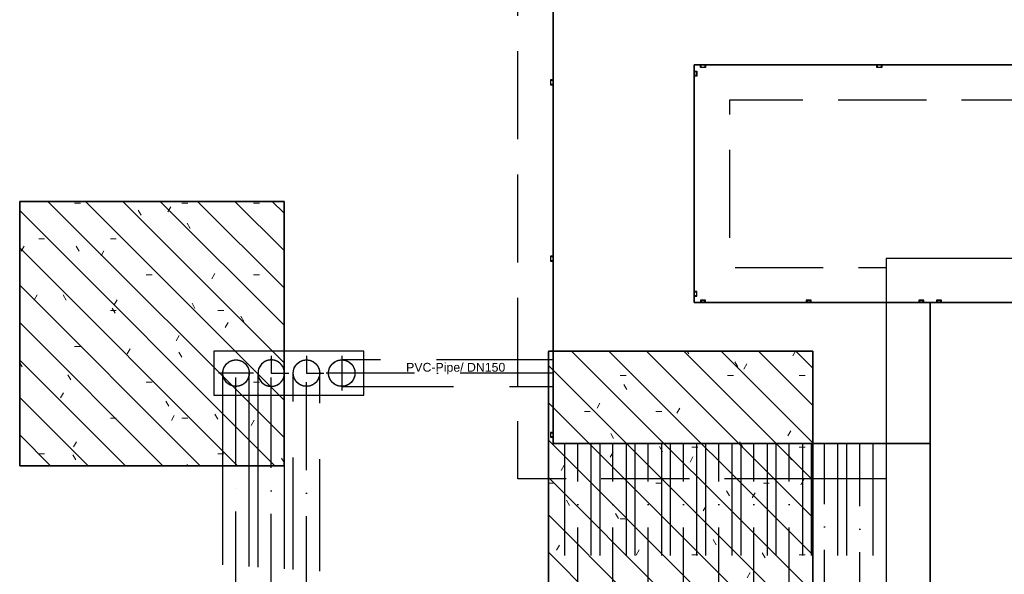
# Model space of a CAD drawing. Header units: millimetres. Extents: x -2694 to 330324, y -17289 to 76899.
# Tile 41 of 142: x 83188 to 88775, y 23359 to 26507. Entities that reach past the tile are written whole.
import ezdxf

# ---------------------------------------------------------------- set-up
doc = ezdxf.new("R2010")
doc.units = ezdxf.units.MM
for name, pattern in [('A_CARA_07', [7, 5, -2]), ('B_CARA_05', [4, 3, -1]), ('IMPORT-A_CARA_07', [700, 500, -200]), ('IMPORT-A_CARA_15', [760, 500, -130, 0, -130]), ('IMPORT-HIDDEN', [952.5, 635, -317.5])]:
    doc.linetypes.add(name, pattern=pattern)
for name, color, linetype, lineweight in [('02_0_25386_PODLAHA HALY A ZÁKLADY VESTAVKŮ 4_6_2025_dwg', 8, 'Continuous', 9), ('CA_PODLAHA CHRÁN_ POPIS', 12, 'IMPORT-A_CARA_15', 25), ('CA_PODLAHA CHRÁNIČKY', 12, 'IMPORT-A_CARA_07', 25), ('CA_PODLAHA KANÁLY', 12, 'Continuous', 25), ('CA_PODLAHA OBRYS', 12, 'Continuous', 25), ('CA_POHHRA18', 9, 'Continuous', 9), ('CA_POHHRA25', 7, 'Continuous', 13), ('CA_ZAKLADY25', 7, 'Continuous', 13)]:
    doc.layers.add(name, color=color, linetype=linetype, lineweight=lineweight)
doc.styles.add('Arial', font='arial.ttf', dxfattribs={"height": 50})
pattern_1 = [(135, (0, 0), (-106.06602, -106.06602), [])]

# ---------------------------------------------------------------- blocks, each defined once
blk = doc.blocks.new('Fundament_ pravoúhlý - 1500 x 1500 x 4400mm-V67-BOURÁNÍ STÁVAJÍCÍCH ZÁKLADOVÝCH PRVKŮ')
at = {"layer": 'CA_ZAKLADY25'}
h = blk.add_hatch(dxfattribs=at)
h.set_pattern_fill('FP_30', color=256, style=0, pattern_type=2)
h.set_pattern_definition([(0, (-83938.01, -24725.42), (812.8, 203.2), [33.528, -576.072, 33.528, -3827.272]), (0, (-83938.01, -24725.42), (812.8, 203.2), [-643.128, -576.072, 33.528, -1185.672, -2032]), (0, (-83938.01, -24725.42), (812.8, 203.2), [-2438.4, 33.528, -576.072, 33.528, -1388.872]), (0, (-83938.01, -24725.42), (812.8, 203.2), [-3081.528, -372.872, 33.528, -982.472]), (120, (-83633.21, -24623.82), (-582.37636, 602.30545), [33.528, -576.072, 33.528, -3827.272]), (120, (-83633.21, -24623.82), (-582.37636, 602.30545), [-643.128, -576.072, 33.528, -1185.672, -2032]), (120, (-83633.21, -24623.82), (-582.37636, 602.30545), [-2438.4, 33.528, -576.072, 33.528, -1388.872]), (120, (-83633.21, -24623.82), (-582.37636, 602.30545), [-3081.528, -372.872, 33.528, -982.472]), (240, (-83531.62, -24217.42), (-230.42364, -805.50545), [33.528, -576.072, 33.528, -3827.272]), (240, (-83531.62, -24217.42), (-230.42364, -805.50545), [-643.128, -576.072, 33.528, -1185.672, -2032]), (240, (-83531.62, -24217.42), (-230.42364, -805.50545), [-2438.4, 33.528, -576.072, 33.528, -1388.872]), (240, (-83531.62, -24217.42), (-230.42364, -805.50545), [-3081.528, -372.872, 33.528, -982.472])])
h.paths.add_polyline_path([(-750, -750), (750, -750), (750, 750), (-750, 750), (-750, -529)])
at = {"layer": 'CA_ZAKLADY25', "color": 9, "linetype": 'B_CARA_05', "lineweight": 25}
for p, q in [((750, 750), (-750, 750)), ((-750, 750), (-750, -750)), ((-750, -750), (-750, 750)), ((-750, 750), (750, 750)), ((750, -750), (750, 750)), ((750, 750), (750, -750)), ((-750, -750), (750, -750)), ((750, -750), (-750, -750))]:
    blk.add_line(p, q, dxfattribs=at)
blk = doc.blocks.new('Fundament_ pravoúhlý - 1500 x 1500 x 4400mm-V71-BOURÁNÍ STÁVAJÍCÍCH ZÁKLADOVÝCH PRVKŮ')
at = {"layer": 'CA_ZAKLADY25'}
h = blk.add_hatch(dxfattribs=at)
h.set_pattern_fill('FP_37', color=256, style=0, pattern_type=2)
h.set_pattern_definition([(0, (-86938.01, -23875.42), (812.8, 203.2), [33.528, -576.072, 33.528, -3827.272]), (0, (-86938.01, -23875.42), (812.8, 203.2), [-643.128, -576.072, 33.528, -1185.672, -2032]), (0, (-86938.01, -23875.42), (812.8, 203.2), [-2438.4, 33.528, -576.072, 33.528, -1388.872]), (0, (-86938.01, -23875.42), (812.8, 203.2), [-3081.528, -372.872, 33.528, -982.472]), (120, (-86633.21, -23773.82), (-582.37636, 602.30545), [33.528, -576.072, 33.528, -3827.272]), (120, (-86633.21, -23773.82), (-582.37636, 602.30545), [-643.128, -576.072, 33.528, -1185.672, -2032]), (120, (-86633.21, -23773.82), (-582.37636, 602.30545), [-2438.4, 33.528, -576.072, 33.528, -1388.872]), (120, (-86633.21, -23773.82), (-582.37636, 602.30545), [-3081.528, -372.872, 33.528, -982.472]), (240, (-86531.62, -23367.42), (-230.42364, -805.50545), [33.528, -576.072, 33.528, -3827.272]), (240, (-86531.62, -23367.42), (-230.42364, -805.50545), [-643.128, -576.072, 33.528, -1185.672, -2032]), (240, (-86531.62, -23367.42), (-230.42364, -805.50545), [-2438.4, 33.528, -576.072, 33.528, -1388.872]), (240, (-86531.62, -23367.42), (-230.42364, -805.50545), [-3081.528, -372.872, 33.528, -982.472])])
h.paths.add_polyline_path([(-750, -750), (750, -750), (750, 750), (-750, 750), (-750, 321)])
at = {"layer": 'CA_ZAKLADY25', "color": 9, "linetype": 'B_CARA_05', "lineweight": 25}
for p, q in [((750, 750), (-750, 750)), ((-750, 750), (-750, -750)), ((-750, -750), (-750, 750)), ((-750, 750), (750, 750)), ((750, -750), (750, 750)), ((750, 750), (750, -750)), ((-750, -750), (750, -750)), ((750, -750), (-750, -750))]:
    blk.add_line(p, q, dxfattribs=at)
blk = doc.blocks.new('11542 TAO základy_rvt-1-BOURÁNÍ STÁVAJÍCÍCH ZÁKLADOVÝCH PRVKŮ')
at = {"layer": 'CA_ZAKLADY25', "color": 9, "linetype": 'B_CARA_05', "lineweight": 25}
for name, p in [('Fundament_ pravoúhlý - 1500 x 1500 x 4400mm-V67-BOURÁNÍ STÁVAJÍCÍCH ZÁKLADOVÝCH PRVKŮ', (83938, 24725.4)), ('Fundament_ pravoúhlý - 1500 x 1500 x 4400mm-V71-BOURÁNÍ STÁVAJÍCÍCH ZÁKLADOVÝCH PRVKŮ', (86938, 23875.4))]:
    blk.add_blockref(name, p, dxfattribs=at)
blk = doc.blocks.new('02_0_25386_PODLAHA HALY A ZÁKLADY VESTAVKŮ 4_6_2025_dwg_A$C0b34a81f-2769432-BOURÁNÍ STÁVAJÍCÍCH ZÁKLADOVÝCH PRVKŮ')
at = {"layer": 'CA_PODLAHA CHRÁN_ POPIS', "color": 1}
for p, q in [((85096.8, 24913.3), (85123.3, 24913.3)), ((86624.2, 24913.3), (86596.8, 24913.3)), ((86763.2, 23537.8), (86763.2, 24513.3)), ((86963.2, 23537.8), (86963.2, 24513.3)), ((87163.2, 23537.8), (87163.2, 24513.3)), ((87363.2, 23537.8), (87363.2, 24513.3)), ((87563.2, 23537.8), (87563.2, 24513.3)), ((87763.2, 23537.8), (87763.2, 24513.3)), ((87963.2, 23537.8), (87963.2, 24513.3)), ((88163.2, 22650.3), (88163.2, 24513.3)), ((88363.2, 22637.2), (88363.2, 24513.3)), ((84824.2, 22868.1), (84824.2, 24387.8)), ((85024.2, 22855.1), (85024.2, 24387.8))]:
    blk.add_line(p, q, dxfattribs=at)
at = {"layer": 'CA_PODLAHA CHRÁN_ POPIS', "color": 1, "flags": 128}
for points in [[(84824.2, 24387.8), (84824.2, 24913.3), (84824.2, 25012.3)], [(85024.2, 25012.3), (85024.2, 24913.3), (85096.8, 24913.3)], [(85224.2, 25012.3), (85224.2, 24913.3), (85323.3, 24913.3)], [(85424.2, 25012.3), (85424.2, 24913.3), (85424.2, 24814.2)], [(84923.3, 24913.3), (84824.2, 24913.3), (84725.2, 24913.3)], [(85024.2, 24387.8), (85024.2, 24913.3), (84925.2, 24913.3)], [(85224.2, 22842), (85224.2, 24913.3), (85125.2, 24913.3)], [(86596.8, 24913.3), (85424.2, 24913.3), (85325.2, 24913.3)]]:
    blk.add_lwpolyline(points, dxfattribs=at)
at = {"layer": 'CA_PODLAHA CHRÁN_ POPIS', "color": 1}
for centre in [(84824.2, 24913.3), (85224.2, 24913.3), (85424.2, 24913.3)]:
    blk.add_circle(centre, 75, dxfattribs=at)
for start, end in [(7.9202, 352.0798), (0, 7.9202), (352.0798, 0)]:
    blk.add_arc((85024.2, 24913.3), 75, start, end, dxfattribs=at)
at = {"layer": 'CA_PODLAHA CHRÁNIČKY', "color": 1, "linetype": 'IMPORT-HIDDEN'}
for p, q in [((86596.8, 24988.3), (85424.2, 24988.3)), ((86624.2, 24988.3), (86596.8, 24988.3)), ((84749.2, 24387.8), (84749.2, 24913.3)), ((84899.2, 24387.8), (84899.2, 24913.3)), ((84949.2, 24387.8), (84949.2, 24913.3)), ((85099.2, 22850.2), (85099.2, 24913.3)), ((85149.2, 22846.9), (85149.2, 24913.3)), ((85299.2, 22837.1), (85299.2, 24913.3)), ((85424.2, 24838.3), (86596.8, 24838.3)), ((86596.8, 24838.3), (86624.2, 24838.3)), ((86688.2, 24513.3), (86688.2, 23537.8)), ((86838.2, 24513.3), (86838.2, 23537.8)), ((86888.2, 24513.3), (86888.2, 23537.8)), ((87038.2, 24513.3), (87038.2, 23537.8)), ((87088.2, 24513.3), (87088.2, 23537.8)), ((87238.2, 24513.3), (87238.2, 23537.8)), ((87288.2, 24513.3), (87288.2, 23537.8)), ((87438.2, 24513.3), (87438.2, 23537.8)), ((87488.2, 24513.3), (87488.2, 23537.8)), ((87638.2, 24513.3), (87638.2, 23537.8)), ((87688.2, 24513.3), (87688.2, 23537.8)), ((87838.2, 24513.3), (87838.2, 23537.8)), ((87888.2, 24513.3), (87888.2, 23537.8)), ((88038.2, 24513.3), (88038.2, 23537.8)), ((88088.2, 24513.3), (88088.2, 23537.8)), ((88238.2, 24513.3), (88238.2, 22645.4)), ((88288.2, 24513.3), (88288.2, 22642.1)), ((88438.2, 24513.3), (88438.2, 22632.3)), ((84749.2, 22873), (84749.2, 24387.8)), ((84899.2, 22863.2), (84899.2, 24387.8)), ((84949.2, 22860), (84949.2, 24387.8))]:
    blk.add_line(p, q, dxfattribs=at)
at = {"layer": 'CA_PODLAHA KANÁLY', "color": 1, "flags": 128}
for points in [[(89596.8, 25563.3), (88513.2, 25563.3), (88513.2, 22627.4)], [(89596.8, 25313.3), (88763.2, 25313.3), (88763.2, 22611.1)]]:
    blk.add_lwpolyline(points, dxfattribs=at)
at = {"layer": 'CA_PODLAHA OBRYS', "color": 1}
for p, q in [((86624.2, 31437.8), (86624.2, 25037.8)), ((86624.2, 25037.8), (86624.2, 31437.8)), ((88763.2, 22611.1), (88763.2, 25313.3)), ((84699.2, 24788.3), (85096.8, 24788.3))]:
    blk.add_line(p, q, dxfattribs=at)
at = {"layer": 'CA_PODLAHA OBRYS', "color": 1, "linetype": 'IMPORT-A_CARA_07'}
for p, q in [((88096.8, 24313.3), (86596.8, 24313.3)), ((88513.2, 24313.3), (88096.8, 24313.3))]:
    blk.add_line(p, q, dxfattribs=at)
at = {"layer": 'CA_PODLAHA OBRYS', "color": 1, "linetype": 'IMPORT-A_CARA_07', "flags": 128}
for points in [[(86596.8, 24313.3), (86424.2, 24313.3), (86424.2, 31437.8)], [(98269.2, 21990.9), (98269.2, 26463.3), (87624.2, 26463.3), (87624.2, 25513.3), (88513.2, 25513.3), (88513.2, 24313.3)]]:
    blk.add_lwpolyline(points, dxfattribs=at)
at = {"layer": 'CA_PODLAHA OBRYS', "color": 1, "flags": 128}
for points in [[(88763.2, 24513.3), (88763.2, 25313.3), (87424.2, 25313.3), (87424.2, 26663.3), (98469.2, 26663.3), (98469.2, 21977.9)], [(98469.2, 21977.9), (98469.2, 26663.3), (87424.2, 26663.3), (87424.2, 25313.3), (89596.8, 25313.3)], [(87488.2, 26663.3), (87488.2, 26648.3), (87460.2, 26648.3), (87460.2, 26663.3)], [(87468.2, 26663.3), (87468.2, 26661.3), (87462.2, 26661.3), (87462.2, 26650.3), (87486.2, 26650.3), (87486.2, 26661.3), (87480.2, 26661.3), (87480.2, 26663.3)], [(88488.2, 26663.3), (88488.2, 26648.3), (88460.2, 26648.3), (88460.2, 26663.3)], [(88468.2, 26663.3), (88468.2, 26661.3), (88462.2, 26661.3), (88462.2, 26650.3), (88486.2, 26650.3), (88486.2, 26661.3), (88480.2, 26661.3), (88480.2, 26663.3)], [(87424.2, 26627.3), (87439.2, 26627.3), (87439.2, 26599.3), (87424.2, 26599.3)], [(87424.2, 26607.3), (87426.2, 26607.3), (87426.2, 26601.3), (87437.2, 26601.3), (87437.2, 26625.3), (87426.2, 26625.3), (87426.2, 26619.3), (87424.2, 26619.3)], [(86624.2, 26577.3), (86609.2, 26577.3), (86609.2, 26549.3), (86624.2, 26549.3)], [(86624.2, 26557.3), (86622.2, 26557.3), (86622.2, 26551.3), (86611.2, 26551.3), (86611.2, 26575.3), (86622.2, 26575.3), (86622.2, 26569.3), (86624.2, 26569.3)], [(86624.2, 25577.3), (86609.2, 25577.3), (86609.2, 25549.3), (86624.2, 25549.3)], [(86624.2, 25557.3), (86622.2, 25557.3), (86622.2, 25551.3), (86611.2, 25551.3), (86611.2, 25575.3), (86622.2, 25575.3), (86622.2, 25569.3), (86624.2, 25569.3)], [(87424.2, 25349.3), (87439.2, 25349.3), (87439.2, 25377.3), (87424.2, 25377.3)], [(87424.2, 25369.3), (87426.2, 25369.3), (87426.2, 25375.3), (87437.2, 25375.3), (87437.2, 25351.3), (87426.2, 25351.3), (87426.2, 25357.3), (87424.2, 25357.3)], [(87488.2, 25313.3), (87488.2, 25328.3), (87460.2, 25328.3), (87460.2, 25313.3)], [(87468.2, 25313.3), (87468.2, 25315.3), (87462.2, 25315.3), (87462.2, 25326.3), (87486.2, 25326.3), (87486.2, 25315.3), (87480.2, 25315.3), (87480.2, 25313.3)], [(88088.2, 25313.3), (88088.2, 25328.3), (88060.2, 25328.3), (88060.2, 25313.3)], [(88068.2, 25313.3), (88068.2, 25315.3), (88062.2, 25315.3), (88062.2, 25326.3), (88086.2, 25326.3), (88086.2, 25315.3), (88080.2, 25315.3), (88080.2, 25313.3)], [(88727.2, 25313.3), (88727.2, 25328.3), (88699.2, 25328.3), (88699.2, 25313.3)], [(88707.2, 25313.3), (88707.2, 25315.3), (88701.2, 25315.3), (88701.2, 25326.3), (88725.2, 25326.3), (88725.2, 25315.3), (88719.2, 25315.3), (88719.2, 25313.3)], [(88827.2, 25313.3), (88827.2, 25328.3), (88799.2, 25328.3), (88799.2, 25313.3)], [(88807.2, 25313.3), (88807.2, 25315.3), (88801.2, 25315.3), (88801.2, 25326.3), (88825.2, 25326.3), (88825.2, 25315.3), (88819.2, 25315.3), (88819.2, 25313.3)], [(85096.8, 25038.3), (84699.2, 25038.3), (84699.2, 24788.3)], [(85096.8, 24788.3), (85549.2, 24788.3), (85549.2, 25038.3), (85096.8, 25038.3)], [(86624.2, 25037.8), (86624.2, 24513.3), (88096.8, 24513.3)], [(88096.8, 24513.3), (86624.2, 24513.3), (86624.2, 25037.8)], [(86624.2, 24577.3), (86609.2, 24577.3), (86609.2, 24549.3), (86624.2, 24549.3)], [(86624.2, 24557.3), (86622.2, 24557.3), (86622.2, 24551.3), (86611.2, 24551.3), (86611.2, 24575.3), (86622.2, 24575.3), (86622.2, 24569.3), (86624.2, 24569.3)]]:
    blk.add_lwpolyline(points, dxfattribs=at)
blk.add_lwpolyline([(88096.8, 24513.3), (88763.2, 24513.3)], close=True, dxfattribs=at)
at = {"layer": 'CA_PODLAHA OBRYS', "color": 1}
for centre in [(84824.2, 24913.3), (85224.2, 24913.3), (85424.2, 24913.3)]:
    blk.add_circle(centre, 75, dxfattribs=at)
for start, end in [(7.9202, 352.0798), (0, 7.9202), (352.0798, 0)]:
    blk.add_arc((85024.2, 24913.3), 75, start, end, dxfattribs=at)
at = {"layer": 'CA_PODLAHA CHRÁN_ POPIS', "insert": (86071, 24971.4), "char_height": 50, "width": 672.141, "attachment_point": 2, "line_spacing_factor": 0.941778, "style": 'Arial'}
blk.add_mtext('PVC-Pipe/ DN150', dxfattribs=at)
blk = doc.blocks.new('02_0_25386_PODLAHA HALY A ZÁKLADY VESTAVKŮ 4_6_2025_dwg-2745952-BOURÁNÍ STÁVAJÍCÍCH ZÁKLADOVÝCH PRVKŮ')
blk.add_blockref('02_0_25386_PODLAHA HALY A ZÁKLADY VESTAVKŮ 4_6_2025_dwg_A$C0b34a81f-2769432-BOURÁNÍ STÁVAJÍCÍCH ZÁKLADOVÝCH PRVKŮ', (2306173.8, -1797959.4))

msp = doc.modelspace()

# ---------------------------------------------------------------- hatches: boundary and pattern name
at = {"layer": 'CA_POHHRA18'}
h = msp.add_hatch(dxfattribs=at)
h.set_pattern_fill('FP_191', color=90, style=0, pattern_type=2)
h.set_pattern_definition(pattern_1)
h.paths.add_polyline_path([(84688, 23975.4), (84688, 25475.4), (83188, 25475.4), (83188, 23975.4)])
h = msp.add_hatch(dxfattribs=at)
h.set_pattern_fill('FP_191', color=90, style=0, pattern_type=2)
h.set_pattern_definition(pattern_1)
h.paths.add_polyline_path([(87688, 23125.4), (87688, 24625.4), (86188, 24625.4), (86188, 23125.4)])

# ---------------------------------------------------------------- linework, layer by layer
at = {"layer": 'CA_POHHRA25', "linetype": 'A_CARA_07', "lineweight": 9}
for p, q in [((83188, 25475.4), (83188, 23975.4)), ((84688, 25475.4), (83188, 25475.4)), ((84688, 23975.4), (84688, 25475.4)), ((86188, 24625.4), (86188, 23125.4)), ((87688, 24625.4), (86188, 24625.4)), ((87688, 23125.4), (87688, 24625.4)), ((83188, 23975.4), (84688, 23975.4))]:
    msp.add_line(p, q, dxfattribs=at)

# ---------------------------------------------------------------- block references
at = {"lineweight": 5}
msp.add_blockref('11542 TAO základy_rvt-1-BOURÁNÍ STÁVAJÍCÍCH ZÁKLADOVÝCH PRVKŮ', (0, 0), dxfattribs=at)
at = {"layer": '02_0_25386_PODLAHA HALY A ZÁKLADY VESTAVKŮ 4_6_2025_dwg', "color": 240, "linetype": 'IMPORT-A_CARA_07'}
msp.add_blockref('02_0_25386_PODLAHA HALY A ZÁKLADY VESTAVKŮ 4_6_2025_dwg-2745952-BOURÁNÍ STÁVAJÍCÍCH ZÁKLADOVÝCH PRVKŮ', (-2306582.6, 1797547.1), dxfattribs=at)

doc.saveas('drawing.dxf')
